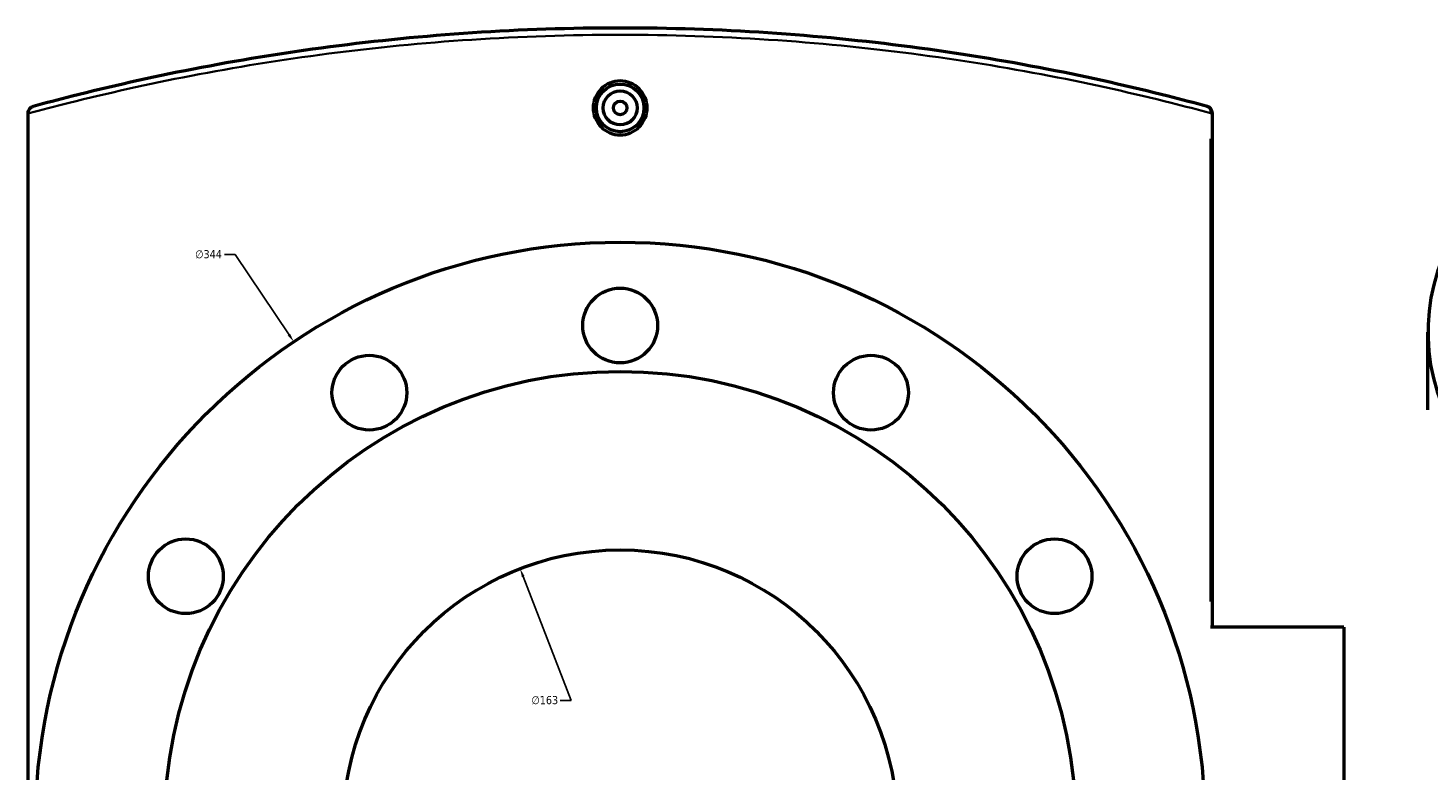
# Model space of a CAD drawing. Header units: millimetres. Extents: x -604 to 1138, y -275 to 910.
# Tile 8 of 11: x 272 to 684, y 675 to 894. Entities that reach past the tile are written whole.
import ezdxf

# ---------------------------------------------------------------- set-up
doc = ezdxf.new("R2010")
doc.units = ezdxf.units.MM
for name, color, linetype, lineweight in [('Dimension (ANSI)', 7, 'Continuous', 25), ('Visible (ANSI)', 7, 'Continuous', 50), ('Visible Narrow (ANSI)', 7, 'Continuous', 35)]:
    doc.layers.add(name, color=color, linetype=linetype, lineweight=lineweight)
doc.styles.add('Note Text (ANSI)', font='tahoma.ttf')
doc.dimstyles.new('Default - mm (ANSI)', dxfattribs={"dimtxt": 2.4, "dimasz": 2.5, "dimexe": 3.175, "dimexo": 1.6002, "dimgap": 0.8, "dimtad": 0, "dimtoh": 1, "dimdec": 0, "dimrnd": 1e-08, "dimzin": 4, "dimdsep": 46, "dimtxsty": 'Note Text (ANSI)', "dimcen": 0.09, "dimdle": 10, "dimclrd": 256, "dimclre": 256, "dimclrt": 5, "dimadec": 1, "dimazin": 1, "dimtfac": 1.27, "dimtofl": 0, "dimtmove": 0, "dimatfit": 3, "dimfxl": 1, "dimtolj": 1, "dimtzin": 4, "dimlwd": -1, "dimlwe": -1, "dimarcsym": 0})

# ---------------------------------------------------------------- blocks, each defined once
blk = doc.blocks.new('*D7')
at = {"layer": 'Defpoints', "color": 0, "transparency": 16777216}
for p in [(416.75, 734.71), (475.61, 582.71)]:
    blk.add_point(p, dxfattribs=at)
at = {"layer": 'Dimension (ANSI)', "transparency": 16777216}
for p, q in [((431.76, 695.94), (417.65, 732.38)), ((428.56, 695.94), (431.76, 695.94))]:
    blk.add_line(p, q, dxfattribs=at)
blk.add_solid([(418.04, 732.53), (417.26, 732.23), (416.75, 734.71)], dxfattribs=at)
at = {"layer": 'Dimension (ANSI)', "color": 5, "transparency": 16777216, "insert": (420.07, 697.24), "char_height": 2.4, "attachment_point": 1, "style": 'Note Text (ANSI)'}
blk.add_mtext('\\A1;∅163', dxfattribs=at)
blk = doc.blocks.new('*D8')
at = {"layer": 'Defpoints', "color": 0, "transparency": 16777216}
for p in [(350.18, 801.43), (542.17, 515.99)]:
    blk.add_point(p, dxfattribs=at)
at = {"layer": 'Dimension (ANSI)', "transparency": 16777216}
for p, q in [((329.77, 827.1), (332.92, 827.1)), ((332.92, 827.1), (348.79, 803.51)), ((446.18, 658.62), (446.18, 658.8)), ((446.09, 658.71), (446.27, 658.71))]:
    blk.add_line(p, q, dxfattribs=at)
blk.add_solid([(349.14, 803.74), (348.44, 803.27), (350.18, 801.43)], dxfattribs=at)
at = {"layer": 'Dimension (ANSI)', "color": 5, "transparency": 16777216, "insert": (321.18, 828.39), "char_height": 2.4, "attachment_point": 1, "style": 'Note Text (ANSI)'}
blk.add_mtext('\\A1;∅344', dxfattribs=at)

msp = doc.modelspace()

# ---------------------------------------------------------------- linework, layer by layer
at = {"layer": 'Visible (ANSI)'}
for p, q in [((272.03, 868.69), (272.03, 868.54)), ((272.03, 448.89), (272.03, 868.54)), ((620.33, 717.46), (620.33, 868.69)), ((683.75, 781.36), (683.75, 804.22)), ((659.03, 717.46), (619.78, 717.46)), ((659.03, 717.46), (659.03, 599.96))]:
    msp.add_line(p, q, dxfattribs=at)
for centre, radius in [((446.18, 870.21), 7), ((446.18, 870.21), 5), ((446.18, 870.21), 2), ((446.18, 658.71), 172), ((446.18, 806.21), 11), ((372.43, 786.45), 11), ((519.93, 786.45), 11), ((446.18, 658.71), 134), ((318.44, 732.46), 11), ((573.92, 732.46), 11), ((446.18, 658.71), 81.5)]:
    msp.add_circle(centre, radius, dxfattribs=at)
msp.add_arc((618.33, 868.69), 2, 0, 74.763, dxfattribs=at)
msp.add_ellipse((855.75, 804.22), major_axis=(-172, 0), ratio=0.57735, start_param=5.309794, end_param=10.398169, dxfattribs=at)
for points, knots in [([(618.86, 870.62), (615.15, 871.63), (611.31, 872.64), (596.36, 876.42), (584.42, 879.14), (558.99, 884.09), (545.49, 886.32), (517.94, 889.92), (503.91, 891.33), (475.32, 893.22), (460.75, 893.71), (446.18, 893.71), (431.61, 893.71), (417.04, 893.22), (388.45, 891.33), (374.42, 889.92), (346.87, 886.32), (333.37, 884.09), (307.94, 879.14), (296, 876.42), (281.05, 872.64), (277.21, 871.63), (273.5, 870.62)], [6.937869, 6.937869, 6.937869, 6.937869, 8.571504, 8.571504, 13.103514, 13.103514, 17.63553, 17.63553, 21.993103, 21.993103, 26.350681, 26.350681, 26.350681, 30.708259, 30.708259, 35.065832, 35.065832, 39.597845, 39.597845, 44.129852, 44.129852, 45.763535, 45.763535, 45.763535, 45.763535]), ([(454.12, 870.21), (454.12, 869.22), (453.92, 868.15), (453.11, 866.2), (452.5, 865.31), (451.09, 863.9), (450.19, 863.29), (448.24, 862.48), (447.18, 862.29), (445.18, 862.29), (444.12, 862.48), (442.17, 863.29), (441.27, 863.9), (439.86, 865.31), (439.25, 866.2), (438.44, 868.15), (438.24, 869.22), (438.24, 870.21), (438.24, 871.21), (438.44, 872.27), (439.25, 874.23), (439.86, 875.12), (441.27, 876.53), (442.17, 877.13), (444.12, 877.94), (445.18, 878.14), (447.18, 878.14), (448.24, 877.94), (450.19, 877.13), (451.08, 876.53), (452.49, 875.12), (453.11, 874.23), (453.92, 872.27), (454.12, 871.21), (454.12, 870.21)], [2.39083, 2.39083, 2.39083, 2.39083, 2.689733, 2.689733, 2.988636, 2.988636, 3.28744, 3.28744, 3.586244, 3.586244, 3.885049, 3.885049, 4.183853, 4.183853, 4.482756, 4.482756, 4.781659, 4.781659, 4.781659, 5.080676, 5.080676, 5.379692, 5.379692, 5.678383, 5.678383, 5.977074, 5.977074, 6.275765, 6.275765, 6.574456, 6.574456, 6.873473, 6.873473, 7.172489, 7.172489, 7.172489, 7.172489]), ([(272.03, 868.69), (272.03, 868.93), (272.07, 869.17), (272.25, 869.64), (272.39, 869.86), (272.69, 870.18), (272.83, 870.3), (273.15, 870.49), (273.32, 870.57), (273.5, 870.62), (273.5, 870.62), (273.5, 870.62)], [-0.2738627, -0.2738627, -0.2738627, -0.2738627, -0.1993296, -0.1993296, -0.119389, -0.119389, -0.0600163, -0.0600163, 0, 0, 0.0006848, 0.0006848, 0.0006848, 0.0006848])]:
    msp.add_open_spline(points, degree=3, knots=knots, dxfattribs=at)
at = {"layer": 'Visible Narrow (ANSI)'}
for p, q in [((620.33, 868.69), (619.83, 868.69)), ((619.78, 861.13), (619.78, 725.02))]:
    msp.add_line(p, q, dxfattribs=at)
msp.add_ellipse((618.33, 868.69), major_axis=(0.53, 1.93), ratio=0.710855, start_param=4.972627, end_param=6.214209, dxfattribs=at)
msp.add_open_spline([(272.03, 868.54), (275.93, 869.59), (279.97, 870.65), (295.2, 874.47), (307.2, 877.18), (332.77, 882.12), (346.34, 884.34), (374.04, 887.94), (388.14, 889.34), (416.89, 891.22), (431.53, 891.71), (446.18, 891.71), (460.83, 891.71), (475.47, 891.22), (504.22, 889.34), (518.32, 887.94), (546.02, 884.34), (559.59, 882.12), (585.16, 877.18), (597.16, 874.47), (612.19, 870.7), (616.05, 869.69), (619.78, 868.69)], degree=3, knots=[-45.844538, -45.844538, -45.844538, -45.844538, -44.129852, -44.129852, -39.597845, -39.597845, -35.065832, -35.065832, -30.708259, -30.708259, -26.350681, -26.350681, -26.350681, -21.993103, -21.993103, -17.63553, -17.63553, -13.103514, -13.103514, -8.571504, -8.571504, -6.937869, -6.937869, -6.937869, -6.937869], dxfattribs=at)

# ---------------------------------------------------------------- dimensions: what is measured, and where the dimension line sits
at = {"layer": 'Dimension (ANSI)'}
for p1, p2, picture, middle in [((542.17, 515.99), (350.18, 801.43), '*D8', (325.08, 827.1)), ((475.61, 582.71), (416.75, 734.71), '*D7', (423.92, 695.94))]:
    dim = msp.add_diameter_dim_2p(p1=p1, p2=p2, dimstyle='Default - mm (ANSI)', override={"dimgap": 0.8, "dimtih": 1, "dimdec": 0, "dimlfac": 1, "dimtol": 0, "dimlim": 0, "dimtp": 0, "dimtm": 0, "dimtdec": 2}, dxfattribs=at)
    dim.commit()
    dim.dimension.update_dxf_attribs({"geometry": picture, "text_midpoint": middle, "dimtype": 163})

doc.saveas('drawing.dxf')
